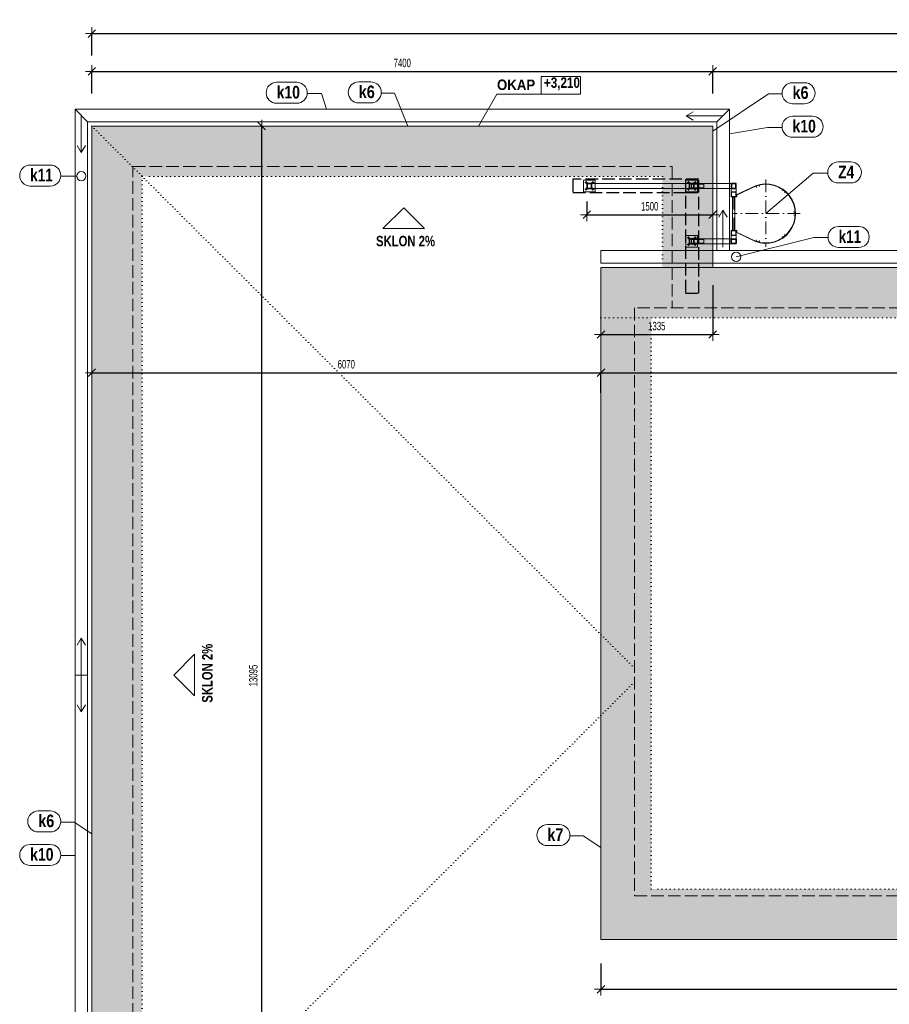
# Model space of a CAD drawing. Header units: millimetres. Extents: x -19286 to 33222, y -61558 to -43720.
# Tile 2 of 6: x -19286 to -8920, y -55460 to -43720. Entities that reach past the tile are written whole.
import ezdxf

# ---------------------------------------------------------------- set-up
doc = ezdxf.new("R2010")
doc.units = ezdxf.units.MM
doc.header["$PDMODE"] = 65
for name, pattern in [('Carkovana 2x_1', [200, 150, -50]), ('Cerchovana_1', [250, 150, -50, 0, -50]), ('JIS_08_37', [50, 0, -50]), ('Teckovana 0.5x_2', [40, 0, -40])]:
    doc.linetypes.add(name, pattern=pattern)
doc.layers.add('XR$1$VÝKRES STŘECHY - NÁVRH_1', color=7, linetype='Continuous', lineweight=25)
doc.styles.add('ARIALNARROW', font='ARIALN.TTF')
doc.dimstyles.new('DIMSTYLE_2', dxfattribs={"dimtxt": 100, "dimasz": 150, "dimexe": 0, "dimexo": 0, "dimgap": 50, "dimtad": 2, "dimdec": 0, "dimrnd": 5, "dimzin": 12, "dimdsep": 46, "dimtxsty": 'ARIALNARROW', "dimblk1": 'ALL_ML_STRICH', "dimblk2": 'ALL_ML_STRICH', "dimsah": 1, "dimcen": 0, "dimclrd": 6, "dimclre": 6, "dimclrt": 6, "dimadec": 0, "dimazin": 0, "dimtfac": 1, "dimtdec": 0, "dimtix": 1, "dimtmove": 2, "dimatfit": 3, "dimfxl": 0, "dimtzin": 0, "dimlwd": 0, "dimlwe": 13, "dimarcsym": 0})
doc.dimstyles.new('DIMSTYLE_3', dxfattribs={"dimtxt": 100, "dimasz": 150, "dimexe": 0, "dimexo": 0, "dimgap": 50, "dimtad": 2, "dimdec": 0, "dimrnd": 5, "dimzin": 12, "dimdsep": 46, "dimtxsty": 'ARIALNARROW', "dimblk1": 'ALL_ML_STRICH', "dimblk2": 'ALL_ML_STRICH', "dimsah": 1, "dimcen": 0, "dimclrd": 6, "dimclre": 6, "dimclrt": 6, "dimadec": 0, "dimazin": 0, "dimtfac": 1, "dimtdec": 0, "dimtix": 1, "dimtmove": 2, "dimatfit": 3, "dimfxl": 0, "dimtzin": 0, "dimlwd": 0, "dimlwe": 13, "dimarcsym": 0})

# ---------------------------------------------------------------- blocks, each defined once
blk = doc.blocks.new('ALL_ML_STRICH')
at = {"color": 0, "linetype": 'ByBlock', "lineweight": -2}
for p, q in [((-1, 0), (0.5, 0)), ((-0.3, -0.3), (0.3, 0.3)), ((0, -0.5), (0, 0.5))]:
    blk.add_line(p, q, dxfattribs=at)
blk = doc.blocks.new('*D6')
at = {"layer": 'DEFPOINTS', "color": 6, "linetype": 'Continuous', "lineweight": 13}
for p in [(-18426, -44336), (-18426, -44988), (-11025, -44988)]:
    blk.add_point(p, dxfattribs=at)
at = {"layer": 'XR$1$VÝKRES STŘECHY - NÁVRH_1', "color": 6, "linetype": 'Continuous', "lineweight": -2}
for p, q in [((-18426, -44599), (-18426, -44336)), ((-18426, -44336), (-11025, -44336)), ((-11025, -44599), (-11025, -44336))]:
    blk.add_line(p, q, dxfattribs=at)
at = {"layer": 'XR$1$VÝKRES STŘECHY - NÁVRH_1', "color": 6, "linetype": 'Continuous', "lineweight": 13, "xscale": 150, "yscale": 150, "zscale": 150, "rotation": 180}
blk.add_blockref('ALL_ML_STRICH', (-18426, -44336), dxfattribs=at)
at = {"layer": 'XR$1$VÝKRES STŘECHY - NÁVRH_1', "color": 6, "linetype": 'Continuous', "lineweight": 13, "xscale": 150, "yscale": 150, "zscale": 150}
blk.add_blockref('ALL_ML_STRICH', (-11025, -44336), dxfattribs=at)
at = {"layer": 'XR$1$VÝKRES STŘECHY - NÁVRH_1', "color": 6, "linetype": 'Continuous', "lineweight": 13, "insert": (-14726, -44236), "char_height": 100, "width": 324.57, "attachment_point": 5, "style": 'ARIALNARROW'}
blk.add_mtext('\\W0.81;\\A1;{7400}', dxfattribs=at)
blk = doc.blocks.new('*D7')
at = {"layer": 'DEFPOINTS', "color": 6, "linetype": 'Continuous', "lineweight": 13}
for p in [(-11025, -44336), (-11025, -44988), (16694, -44988)]:
    blk.add_point(p, dxfattribs=at)
at = {"layer": 'XR$1$VÝKRES STŘECHY - NÁVRH_1', "color": 6, "linetype": 'Continuous', "lineweight": -2}
for p, q in [((-11025, -44599), (-11025, -44336)), ((-11025, -44336), (16694, -44336)), ((16694, -44599), (16694, -44336))]:
    blk.add_line(p, q, dxfattribs=at)
at = {"layer": 'XR$1$VÝKRES STŘECHY - NÁVRH_1', "color": 6, "linetype": 'Continuous', "lineweight": 13, "xscale": 150, "yscale": 150, "zscale": 150, "rotation": 180}
blk.add_blockref('ALL_ML_STRICH', (-11025, -44336), dxfattribs=at)
at = {"layer": 'XR$1$VÝKRES STŘECHY - NÁVRH_1', "color": 6, "linetype": 'Continuous', "lineweight": 13, "xscale": 150, "yscale": 150, "zscale": 150}
blk.add_blockref('ALL_ML_STRICH', (16694, -44336), dxfattribs=at)
at = {"layer": 'XR$1$VÝKRES STŘECHY - NÁVRH_1', "color": 6, "linetype": 'Continuous', "lineweight": 13, "insert": (2830, -44236), "char_height": 100, "width": 405.71, "attachment_point": 5, "style": 'ARIALNARROW'}
blk.add_mtext('\\W0.81;\\A1;{27720}', dxfattribs=at)
blk = doc.blocks.new('*D16')
at = {"layer": 'DEFPOINTS', "color": 6, "linetype": 'Continuous', "lineweight": 13}
for p in [(-18426, -44988), (-18426, -58085), (-16401, -58085)]:
    blk.add_point(p, dxfattribs=at)
at = {"layer": 'XR$1$VÝKRES STŘECHY - NÁVRH_1', "color": 6, "linetype": 'Continuous', "lineweight": -2}
for p, q in [((-16401, -44988), (-16401, -44988)), ((-16401, -58085), (-16401, -44988)), ((-16401, -58085), (-16401, -58085))]:
    blk.add_line(p, q, dxfattribs=at)
at = {"layer": 'XR$1$VÝKRES STŘECHY - NÁVRH_1', "color": 6, "linetype": 'Continuous', "lineweight": 13, "xscale": 150, "yscale": 150, "zscale": 150}
for p, rotation in [((-16401, -44988), 90), ((-16401, -58085), 270)]:
    blk.add_blockref('ALL_ML_STRICH', p, dxfattribs=dict(at, rotation=rotation))
at = {"layer": 'XR$1$VÝKRES STŘECHY - NÁVRH_1', "color": 6, "linetype": 'Continuous', "lineweight": 13, "insert": (-16501, -51541), "char_height": 100, "width": 405.71, "attachment_point": 5, "rotation": 90, "style": 'ARIALNARROW'}
blk.add_mtext('\\W0.81;\\A1;{13095}', dxfattribs=at)
blk = doc.blocks.new('KOMPLEXNÍ OBJEKT_1')
at = {"layer": 'XR$1$VÝKRES STŘECHY - NÁVRH_1', "color": 5, "linetype": 'Continuous', "lineweight": 25}
for p, q in [((-10805, -45678), (-10805, -45726)), ((-10801, -45680), (-10801, -45724)), ((-10751, -45672), (-10799, -45672)), ((-10799, -45732), (-10751, -45732)), ((-10753, -45676), (-10797, -45676)), ((-10797, -45728), (-10753, -45728)), ((-10749, -45724), (-10749, -45680)), ((-10745, -45726), (-10745, -45678))]:
    blk.add_line(p, q, dxfattribs=at)
for centre, radius, start, end in [((-10799, -45678), 6, 90, 180), ((-10799, -45726), 6, 180, 270), ((-10797, -45680), 4, 90, 180), ((-10797, -45724), 4, 180, 270), ((-10753, -45680), 4, 0, 90), ((-10753, -45724), 4, 270, 0), ((-10751, -45678), 6, 0, 90), ((-10751, -45726), 6, 270, 0)]:
    blk.add_arc(centre, radius, start, end, dxfattribs=at)
blk = doc.blocks.new('KOMPLEXNÍ OBJEKT_2')
at = {"layer": 'XR$1$VÝKRES STŘECHY - NÁVRH_1', "color": 5, "linetype": 'Continuous', "lineweight": 25}
for p, q in [((-10805, -46386), (-10805, -46338)), ((-10801, -46384), (-10801, -46340)), ((-10799, -46332), (-10751, -46332)), ((-10797, -46336), (-10753, -46336)), ((-10749, -46340), (-10749, -46384)), ((-10745, -46338), (-10745, -46386)), ((-10751, -46392), (-10799, -46392)), ((-10753, -46388), (-10797, -46388))]:
    blk.add_line(p, q, dxfattribs=at)
for centre, radius, start, end in [((-10799, -46338), 6, 90, 180), ((-10797, -46340), 4, 90, 180), ((-10753, -46340), 4, 0, 90), ((-10751, -46338), 6, 0, 90), ((-10799, -46386), 6, 180, 270), ((-10797, -46384), 4, 180, 270), ((-10753, -46384), 4, 270, 0), ((-10751, -46386), 6, 270, 0)]:
    blk.add_arc(centre, radius, start, end, dxfattribs=at)
blk = doc.blocks.new('KOMPLEXNÍ OBJEKT_3')
at = {"layer": 'XR$1$VÝKRES STŘECHY - NÁVRH_1', "color": 5, "linetype": 'Carkovana 2x_1', "lineweight": 13}
for p, q in [((-10805, -45778), (-10805, -45826)), ((-10801, -45780), (-10801, -45824)), ((-10751, -45772), (-10799, -45772)), ((-10753, -45776), (-10797, -45776)), ((-10749, -45824), (-10749, -45780)), ((-10745, -45826), (-10745, -45778)), ((-10799, -45832), (-10751, -45832)), ((-10797, -45828), (-10753, -45828))]:
    blk.add_line(p, q, dxfattribs=at)
for centre, radius, start, end in [((-10799, -45778), 6, 90, 180), ((-10797, -45780), 4, 90, 180), ((-10753, -45780), 4, 0, 90), ((-10751, -45778), 6, 0, 90), ((-10799, -45826), 6, 180, 270), ((-10797, -45824), 4, 180, 270), ((-10753, -45824), 4, 270, 0), ((-10751, -45826), 6, 270, 0)]:
    blk.add_arc(centre, radius, start, end, dxfattribs=at)
blk = doc.blocks.new('KOMPLEXNÍ OBJEKT_4')
at = {"layer": 'XR$1$VÝKRES STŘECHY - NÁVRH_1', "color": 5, "linetype": 'Carkovana 2x_1', "lineweight": 13}
for p, q in [((-10805, -46286), (-10805, -46238)), ((-10801, -46284), (-10801, -46240)), ((-10799, -46232), (-10751, -46232)), ((-10797, -46236), (-10753, -46236)), ((-10749, -46240), (-10749, -46284)), ((-10745, -46238), (-10745, -46286)), ((-10751, -46292), (-10799, -46292)), ((-10753, -46288), (-10797, -46288))]:
    blk.add_line(p, q, dxfattribs=at)
for centre, radius, start, end in [((-10799, -46238), 6, 90, 180), ((-10797, -46240), 4, 90, 180), ((-10753, -46240), 4, 0, 90), ((-10751, -46238), 6, 0, 90), ((-10799, -46286), 6, 180, 270), ((-10797, -46284), 4, 180, 270), ((-10753, -46284), 4, 270, 0), ((-10751, -46286), 6, 270, 0)]:
    blk.add_arc(centre, radius, start, end, dxfattribs=at)
blk = doc.blocks.new('KOMPLEXNÍ OBJEKT_5')
at = {"layer": 'XR$1$VÝKRES STŘECHY - NÁVRH_1', "color": 5, "linetype": 'Continuous', "lineweight": 25}
for p, q in [((-11305, -45678), (-11305, -45726)), ((-11301, -45680), (-11301, -45724)), ((-11251, -45672), (-11299, -45672)), ((-11299, -45732), (-11251, -45732)), ((-11253, -45676), (-11297, -45676)), ((-11297, -45728), (-11253, -45728)), ((-11249, -45724), (-11249, -45680)), ((-11245, -45726), (-11245, -45678))]:
    blk.add_line(p, q, dxfattribs=at)
for centre, radius, start, end in [((-11299, -45678), 6, 90, 180), ((-11299, -45726), 6, 180, 270), ((-11297, -45680), 4, 90, 180), ((-11297, -45724), 4, 180, 270), ((-11253, -45680), 4, 0, 90), ((-11253, -45724), 4, 270, 0), ((-11251, -45678), 6, 0, 90), ((-11251, -45726), 6, 270, 0)]:
    blk.add_arc(centre, radius, start, end, dxfattribs=at)
blk = doc.blocks.new('KOMPLEXNÍ OBJEKT_6')
at = {"layer": 'XR$1$VÝKRES STŘECHY - NÁVRH_1', "color": 5, "linetype": 'Continuous', "lineweight": 25}
for p, q in [((-11305, -46338), (-11305, -46386)), ((-11301, -46340), (-11301, -46384)), ((-11251, -46332), (-11299, -46332)), ((-11253, -46336), (-11297, -46336)), ((-11249, -46384), (-11249, -46340)), ((-11245, -46386), (-11245, -46338)), ((-11299, -46392), (-11251, -46392)), ((-11297, -46388), (-11253, -46388))]:
    blk.add_line(p, q, dxfattribs=at)
for centre, radius, start, end in [((-11299, -46338), 6, 90, 180), ((-11297, -46340), 4, 90, 180), ((-11253, -46340), 4, 0, 90), ((-11251, -46338), 6, 0, 90), ((-11299, -46386), 6, 180, 270), ((-11297, -46384), 4, 180, 270), ((-11253, -46384), 4, 270, 0), ((-11251, -46386), 6, 270, 0)]:
    blk.add_arc(centre, radius, start, end, dxfattribs=at)
blk = doc.blocks.new('KOMPLEXNÍ OBJEKT_8')
at = {"layer": 'XR$1$VÝKRES STŘECHY - NÁVRH_1', "color": 5, "linetype": 'Continuous', "lineweight": 13}
for p, q in [((-10042, -46012), (-10057, -46012)), ((-10057, -46012), (-10057, -46014)), ((-10044, -46014), (-10057, -46014)), ((-10044, -46050), (-10044, -46014)), ((-10042, -46052), (-10042, -46012)), ((-10057, -46050), (-10044, -46050)), ((-10057, -46050), (-10057, -46052)), ((-10057, -46052), (-10042, -46052))]:
    blk.add_line(p, q, dxfattribs=at)
blk = doc.blocks.new('KOMPLEXNÍ OBJEKT_9')
at = {"layer": 'XR$1$VÝKRES STŘECHY - NÁVRH_1', "color": 5, "linetype": 'Continuous', "lineweight": 13}
for p, q in [((-10512, -45702), (-10473, -45691)), ((-10507, -45717), (-10512, -45702)), ((-10509, -45704), (-10475, -45693)), ((-10505, -45716), (-10509, -45704)), ((-10505, -45716), (-10507, -45717)), ((-10475, -45693), (-10471, -45706)), ((-10473, -45691), (-10469, -45705)), ((-10469, -45705), (-10471, -45706))]:
    blk.add_line(p, q, dxfattribs=at)
blk = doc.blocks.new('KOMPLEXNÍ OBJEKT_10')
at = {"layer": 'XR$1$VÝKRES STŘECHY - NÁVRH_1', "color": 5, "linetype": 'Continuous', "lineweight": 13}
for p, q in [((-10199, -45757), (-10190, -45745)), ((-10198, -45758), (-10199, -45757)), ((-10198, -45758), (-10190, -45748)), ((-10190, -45745), (-10159, -45770)), ((-10190, -45748), (-10162, -45770)), ((-10162, -45770), (-10170, -45780)), ((-10168, -45782), (-10170, -45780)), ((-10159, -45770), (-10168, -45782))]:
    blk.add_line(p, q, dxfattribs=at)
blk = doc.blocks.new('KOMPLEXNÍ OBJEKT_11')
at = {"layer": 'XR$1$VÝKRES STŘECHY - NÁVRH_1', "color": 5, "linetype": 'Continuous', "lineweight": 13}
for p, q in [((-10198, -46305), (-10199, -46307)), ((-10199, -46307), (-10190, -46318)), ((-10198, -46305), (-10190, -46316)), ((-10190, -46316), (-10162, -46293)), ((-10190, -46318), (-10159, -46294)), ((-10168, -46282), (-10170, -46283)), ((-10162, -46293), (-10170, -46283)), ((-10159, -46294), (-10168, -46282))]:
    blk.add_line(p, q, dxfattribs=at)
blk = doc.blocks.new('KOMPLEXNÍ OBJEKT_12')
at = {"layer": 'XR$1$VÝKRES STŘECHY - NÁVRH_1', "color": 5, "linetype": 'Continuous', "lineweight": 13}
for p, q in [((-10507, -46347), (-10512, -46361)), ((-10512, -46361), (-10473, -46373)), ((-10505, -46347), (-10509, -46360)), ((-10509, -46360), (-10475, -46370)), ((-10505, -46347), (-10507, -46347)), ((-10475, -46370), (-10471, -46358)), ((-10473, -46373), (-10469, -46358)), ((-10469, -46358), (-10471, -46358))]:
    blk.add_line(p, q, dxfattribs=at)
blk = doc.blocks.new('KOMPLEXNÍ OBJEKT_7')
at = {"layer": 'XR$1$VÝKRES STŘECHY - NÁVRH_1', "color": 5, "linetype": 'Cerchovana_1', "lineweight": 13}
for p, q in [((-10392, -45627), (-10392, -46427)), ((-9983, -46032), (-10785, -46032))]:
    blk.add_line(p, q, dxfattribs=at)
at = {"layer": 'XR$1$VÝKRES STŘECHY - NÁVRH_1', "color": 5, "linetype": 'Continuous', "lineweight": 13}
for p, q in [((-10745, -45808), (-10517, -45700)), ((-10740, -45812), (-10515, -45704)), ((-10745, -45832), (-10745, -45812)), ((-10745, -45832), (-10740, -45832)), ((-10740, -45832), (-10740, -45812)), ((-10745, -46232), (-10740, -46232)), ((-10745, -46232), (-10745, -46252)), ((-10745, -46255), (-10517, -46364)), ((-10740, -46232), (-10740, -46252)), ((-10740, -46252), (-10515, -46359))]:
    blk.add_line(p, q, dxfattribs=at)
for radius in [355, 350]:
    blk.add_arc((-10392, -46032), radius, 249.3548, 110.6452, dxfattribs=at)
for name in ['KOMPLEXNÍ OBJEKT_9', 'KOMPLEXNÍ OBJEKT_10', 'KOMPLEXNÍ OBJEKT_8', 'KOMPLEXNÍ OBJEKT_12', 'KOMPLEXNÍ OBJEKT_11']:
    blk.add_blockref(name, (0, 0), dxfattribs=at)
blk = doc.blocks.new('*D31')
at = {"layer": 'DEFPOINTS', "color": 6, "linetype": 'Continuous', "lineweight": 13}
for p in [(-12358, -54687), (18027, -54687), (-12358, -55281)]:
    blk.add_point(p, dxfattribs=at)
at = {"layer": 'XR$1$VÝKRES STŘECHY - NÁVRH_1', "color": 6, "linetype": 'Continuous', "lineweight": -2}
for p, q in [((-12358, -54975), (-12358, -55281)), ((18027, -55007), (18027, -55281)), ((-12358, -55281), (18027, -55281))]:
    blk.add_line(p, q, dxfattribs=at)
at = {"layer": 'XR$1$VÝKRES STŘECHY - NÁVRH_1', "color": 6, "linetype": 'Continuous', "lineweight": 13, "xscale": 150, "yscale": 150, "zscale": 150, "rotation": 180}
blk.add_blockref('ALL_ML_STRICH', (-12358, -55281), dxfattribs=at)
at = {"layer": 'XR$1$VÝKRES STŘECHY - NÁVRH_1', "color": 6, "linetype": 'Continuous', "lineweight": 13, "xscale": 150, "yscale": 150, "zscale": 150}
blk.add_blockref('ALL_ML_STRICH', (18027, -55281), dxfattribs=at)
at = {"layer": 'XR$1$VÝKRES STŘECHY - NÁVRH_1', "color": 6, "linetype": 'Continuous', "lineweight": 13, "insert": (2830, -55181), "char_height": 100, "width": 405.71, "attachment_point": 5, "style": 'ARIALNARROW'}
blk.add_mtext('\\W0.81;\\A1;{30385}', dxfattribs=at)
blk = doc.blocks.new('KOMPLEXNÍ OBJEKT_13')
at = {"layer": 'XR$1$VÝKRES STŘECHY - NÁVRH_1', "color": 5, "linetype": 'Continuous', "lineweight": 25}
for p, q in [((-12525, -45678), (-12525, -45726)), ((-12521, -45680), (-12521, -45724)), ((-12471, -45672), (-12519, -45672)), ((-12519, -45732), (-12471, -45732)), ((-12473, -45676), (-12517, -45676)), ((-12517, -45728), (-12473, -45728)), ((-12469, -45724), (-12469, -45680)), ((-12465, -45726), (-12465, -45678))]:
    blk.add_line(p, q, dxfattribs=at)
for centre, radius, start, end in [((-12519, -45678), 6, 90, 180), ((-12519, -45726), 6, 180, 270), ((-12517, -45680), 4, 90, 180), ((-12517, -45724), 4, 180, 270), ((-12473, -45680), 4, 0, 90), ((-12473, -45724), 4, 270, 0), ((-12471, -45678), 6, 0, 90), ((-12471, -45726), 6, 270, 0)]:
    blk.add_arc(centre, radius, start, end, dxfattribs=at)
blk = doc.blocks.new('*D34')
at = {"layer": 'DEFPOINTS', "color": 6, "linetype": 'Continuous', "lineweight": 13}
for p in [(-12525, -45702), (-11025, -45732), (-12525, -46046)]:
    blk.add_point(p, dxfattribs=at)
at = {"layer": 'XR$1$VÝKRES STŘECHY - NÁVRH_1', "color": 6, "linetype": 'Continuous', "lineweight": -2}
for p, q in [((-12525, -45888), (-12525, -46046)), ((-12525, -46046), (-11025, -46046)), ((-11025, -46046), (-11025, -46046))]:
    blk.add_line(p, q, dxfattribs=at)
at = {"layer": 'XR$1$VÝKRES STŘECHY - NÁVRH_1', "color": 6, "linetype": 'Continuous', "lineweight": 13, "xscale": 150, "yscale": 150, "zscale": 150, "rotation": 180}
blk.add_blockref('ALL_ML_STRICH', (-12525, -46046), dxfattribs=at)
at = {"layer": 'XR$1$VÝKRES STŘECHY - NÁVRH_1', "color": 6, "linetype": 'Continuous', "lineweight": 13, "xscale": 150, "yscale": 150, "zscale": 150}
blk.add_blockref('ALL_ML_STRICH', (-11025, -46046), dxfattribs=at)
at = {"layer": 'XR$1$VÝKRES STŘECHY - NÁVRH_1', "color": 6, "linetype": 'Continuous', "lineweight": 13, "insert": (-11776, -45946), "char_height": 100, "width": 324.57, "attachment_point": 5, "style": 'ARIALNARROW'}
blk.add_mtext('\\W0.81;\\A1;{1500}', dxfattribs=at)
blk = doc.blocks.new('*D35')
at = {"layer": 'DEFPOINTS', "color": 6, "linetype": 'Continuous', "lineweight": 13}
for p in [(-12358, -46673), (-11025, -46673), (-12358, -47474)]:
    blk.add_point(p, dxfattribs=at)
at = {"layer": 'XR$1$VÝKRES STŘECHY - NÁVRH_1', "color": 6, "linetype": 'Continuous', "lineweight": -2}
for p, q in [((-11025, -46887), (-11025, -47474)), ((-12358, -47474), (-12358, -47474)), ((-12358, -47474), (-11025, -47474))]:
    blk.add_line(p, q, dxfattribs=at)
at = {"layer": 'XR$1$VÝKRES STŘECHY - NÁVRH_1', "color": 6, "linetype": 'Continuous', "lineweight": 13, "xscale": 150, "yscale": 150, "zscale": 150, "rotation": 180}
blk.add_blockref('ALL_ML_STRICH', (-12358, -47474), dxfattribs=at)
at = {"layer": 'XR$1$VÝKRES STŘECHY - NÁVRH_1', "color": 6, "linetype": 'Continuous', "lineweight": 13, "xscale": 150, "yscale": 150, "zscale": 150}
blk.add_blockref('ALL_ML_STRICH', (-11025, -47474), dxfattribs=at)
at = {"layer": 'XR$1$VÝKRES STŘECHY - NÁVRH_1', "color": 6, "linetype": 'Continuous', "lineweight": 13, "insert": (-11692, -47374), "char_height": 100, "width": 324.57, "attachment_point": 5, "style": 'ARIALNARROW'}
blk.add_mtext('\\W0.81;\\A1;{1335}', dxfattribs=at)
blk = doc.blocks.new('*D36')
at = {"layer": 'DEFPOINTS', "color": 6, "linetype": 'Continuous', "lineweight": 13}
for p in [(-12358, -46673), (-18426, -47584), (-18426, -47929)]:
    blk.add_point(p, dxfattribs=at)
at = {"layer": 'XR$1$VÝKRES STŘECHY - NÁVRH_1', "color": 6, "linetype": 'Continuous', "lineweight": -2}
for p, q in [((-18426, -47929), (-18426, -47929)), ((-18426, -47929), (-12358, -47929)), ((-12358, -48169), (-12358, -47929))]:
    blk.add_line(p, q, dxfattribs=at)
at = {"layer": 'XR$1$VÝKRES STŘECHY - NÁVRH_1', "color": 6, "linetype": 'Continuous', "lineweight": 13, "xscale": 150, "yscale": 150, "zscale": 150, "rotation": 180}
blk.add_blockref('ALL_ML_STRICH', (-18426, -47929), dxfattribs=at)
at = {"layer": 'XR$1$VÝKRES STŘECHY - NÁVRH_1', "color": 6, "linetype": 'Continuous', "lineweight": 13, "xscale": 150, "yscale": 150, "zscale": 150}
blk.add_blockref('ALL_ML_STRICH', (-12358, -47929), dxfattribs=at)
at = {"layer": 'XR$1$VÝKRES STŘECHY - NÁVRH_1', "color": 6, "linetype": 'Continuous', "lineweight": 13, "insert": (-15393, -47829), "char_height": 100, "width": 324.57, "attachment_point": 5, "style": 'ARIALNARROW'}
blk.add_mtext('\\W0.81;\\A1;{6070}', dxfattribs=at)
blk = doc.blocks.new('*D37')
at = {"layer": 'DEFPOINTS', "color": 6, "linetype": 'Continuous', "lineweight": 13}
for p in [(-12358, -46673), (18027, -46673), (-12358, -47929)]:
    blk.add_point(p, dxfattribs=at)
at = {"layer": 'XR$1$VÝKRES STŘECHY - NÁVRH_1', "color": 6, "linetype": 'Continuous', "lineweight": -2}
for p, q in [((-12358, -48169), (-12358, -47929)), ((-12358, -47929), (18027, -47929)), ((18027, -48169), (18027, -47929))]:
    blk.add_line(p, q, dxfattribs=at)
at = {"layer": 'XR$1$VÝKRES STŘECHY - NÁVRH_1', "color": 6, "linetype": 'Continuous', "lineweight": 13, "xscale": 150, "yscale": 150, "zscale": 150, "rotation": 180}
blk.add_blockref('ALL_ML_STRICH', (-12358, -47929), dxfattribs=at)
at = {"layer": 'XR$1$VÝKRES STŘECHY - NÁVRH_1', "color": 6, "linetype": 'Continuous', "lineweight": 13, "xscale": 150, "yscale": 150, "zscale": 150}
blk.add_blockref('ALL_ML_STRICH', (18027, -47929), dxfattribs=at)
at = {"layer": 'XR$1$VÝKRES STŘECHY - NÁVRH_1', "color": 6, "linetype": 'Continuous', "lineweight": 13, "insert": (2830, -47829), "char_height": 100, "width": 405.71, "attachment_point": 5, "style": 'ARIALNARROW'}
blk.add_mtext('\\W0.81;\\A1;{30385}', dxfattribs=at)
blk = doc.blocks.new('*D39')
at = {"layer": 'DEFPOINTS', "color": 6, "linetype": 'Continuous', "lineweight": 13}
for p in [(-18426, -43886), (-18426, -44988), (24095, -44988)]:
    blk.add_point(p, dxfattribs=at)
at = {"layer": 'XR$1$VÝKRES STŘECHY - NÁVRH_1', "color": 6, "linetype": 'Continuous', "lineweight": -2}
for p, q in [((-18426, -44146), (-18426, -43886)), ((-18426, -43886), (24095, -43886)), ((24095, -44147), (24095, -43886))]:
    blk.add_line(p, q, dxfattribs=at)
at = {"layer": 'XR$1$VÝKRES STŘECHY - NÁVRH_1', "color": 6, "linetype": 'Continuous', "lineweight": 13, "xscale": 150, "yscale": 150, "zscale": 150, "rotation": 180}
blk.add_blockref('ALL_ML_STRICH', (-18426, -43886), dxfattribs=at)
at = {"layer": 'XR$1$VÝKRES STŘECHY - NÁVRH_1', "color": 6, "linetype": 'Continuous', "lineweight": 13, "xscale": 150, "yscale": 150, "zscale": 150}
blk.add_blockref('ALL_ML_STRICH', (24095, -43886), dxfattribs=at)
at = {"layer": 'XR$1$VÝKRES STŘECHY - NÁVRH_1', "color": 6, "linetype": 'Continuous', "lineweight": 13, "insert": (2830, -43786), "char_height": 100, "width": 405.71, "attachment_point": 5, "style": 'ARIALNARROW'}
blk.add_mtext('\\W0.81;\\A1;{42520}', dxfattribs=at)

msp = doc.modelspace()

# ---------------------------------------------------------------- hatches: boundary and pattern name
at = {"layer": 'XR$1$VÝKRES STŘECHY - NÁVRH_1', "linetype": 'JIS_08_37', "lineweight": 13}
for color, points in [(81, [(-11024.6, -46673.5), (-11024.6, -44988.5), (-18426.1, -44988.5), (-18426.1, -58084.9), (24095.4, -58084.9), (24095.4, -44988.5), (16693.9, -44988.5), (16693.9, -46673.5), (17293.9, -46673.5), (17293.9, -45588.5), (23495.4, -45588.5), (23495.4, -57484.9), (-17826.1, -57484.9), (-17826.1, -45588.5), (-11624.6, -45588.5), (-11624.6, -46673.5)]), (131, [(-12357.8, -54686.7), (18027.2, -54686.7), (18027.2, -47273.5), (17427.2, -47273.5), (17427.2, -54086.7), (-11757.8, -54086.7), (-11757.8, -47273.5), (-12357.8, -47273.5)])]:
    msp.add_hatch(color=color, dxfattribs=at).paths.add_polyline_path(points)
at = {"layer": 'XR$1$VÝKRES STŘECHY - NÁVRH_1', "linetype": 'Continuous', "lineweight": 13}
msp.add_hatch(color=81, dxfattribs=at).paths.add_polyline_path([(-12357.8, -47273.5), (18027.2, -47273.5), (18027.2, -46673.5), (-12357.8, -46673.5)])

# ---------------------------------------------------------------- linework, layer by layer
at = {"layer": 'XR$1$VÝKRES STŘECHY - NÁVRH_1', "color": 3, "linetype": 'Continuous', "lineweight": 13}
for p, q in [((-15983.3, -44466.5), (-16223.3, -44466.5)), ((-15100.5, -44462), (-15244.5, -44462)), ((-9930.1, -44471.7), (-10074.1, -44471.7)), ((-15860.3, -44598.6), (-15688.8, -44598.6)), ((-15688.8, -44598.6), (-15628.9, -44788.5)), ((-14977.5, -44594.1), (-14817.5, -44594.1)), ((-14817.5, -44594.1), (-14660, -44988.5)), ((-10359.1, -44603.8), (-11024.6, -45049.8)), ((-10199.1, -44603.8), (-10359.1, -44603.8)), ((-15983.3, -44716.5), (-16223.3, -44716.5)), ((-15100.5, -44712), (-15244.5, -44712)), ((-9930.1, -44721.7), (-10074.1, -44721.7)), ((-9834.1, -44871.7), (-10074.1, -44871.7)), ((-10370.6, -45003.8), (-10824.6, -45081.2)), ((-10199.1, -45003.8), (-10370.6, -45003.8)), ((-9834.1, -45121.7), (-10074.1, -45121.7)), ((-9377.6, -45416.1), (-9529.6, -45416.1)), ((-18920.6, -45453), (-19160.6, -45453)), ((-9826.1, -45548.2), (-10391.9, -46031.7)), ((-9654.6, -45548.2), (-9826.1, -45548.2)), ((-18797.6, -45585.1), (-18606.1, -45585.1)), ((-9377.6, -45666.1), (-9529.6, -45666.1)), ((-18920.6, -45703), (-19160.6, -45703)), ((-9284.9, -46185.8), (-9524.9, -46185.8)), ((-9820.6, -46317.9), (-10745.6, -46548.5)), ((-9649.1, -46317.9), (-9820.6, -46317.9)), ((-9284.9, -46435.8), (-9524.9, -46435.8)), ((-18920.6, -53154.7), (-19064.6, -53154.7)), ((-18797.6, -53286.8), (-18637.6, -53286.8)), ((-18637.6, -53286.8), (-18426.1, -53428.6)), ((-18920.6, -53404.7), (-19064.6, -53404.7)), ((-12852.4, -53317.9), (-12996.4, -53317.9)), ((-12729.4, -53450), (-12569.4, -53450)), ((-12569.4, -53450), (-12357.8, -53591.7)), ((-18920.6, -53554.7), (-19160.6, -53554.7)), ((-12852.4, -53567.9), (-12996.4, -53567.9)), ((-18797.6, -53686.8), (-18626.1, -53686.8)), ((-18920.6, -53804.7), (-19160.6, -53804.7))]:
    msp.add_line(p, q, dxfattribs=at)
at = {"layer": 'XR$1$VÝKRES STŘECHY - NÁVRH_1', "color": 7, "linetype": 'Continuous', "lineweight": 13}
for p, q in [((-13815.2, -44988.5), (-13596.5, -44606.4)), ((-13596.5, -44606.4), (-12599.8, -44606.4)), ((-18426.1, -44988.5), (-11024.6, -44988.5)), ((-18426.1, -44988.5), (-18426.1, -58084.9)), ((-11024.6, -44988.5), (-11024.6, -46673.5)), ((-14708.1, -45961.4), (-14955.6, -46208.9)), ((-14708.1, -45961.4), (-14460.7, -46208.9)), ((-14955.6, -46208.9), (-14460.7, -46208.9)), ((-12357.8, -46673.5), (18027.2, -46673.5)), ((-12357.8, -46673.5), (-12357.8, -54686.7)), ((-17448.1, -51534.2), (-17200.6, -51286.7)), ((-17200.6, -51286.7), (-17200.6, -51781.7)), ((-17448.1, -51534.2), (-17200.6, -51781.7)), ((-12357.8, -54686.7), (18027.2, -54686.7))]:
    msp.add_line(p, q, dxfattribs=at)
at = {"layer": 'XR$1$VÝKRES STŘECHY - NÁVRH_1', "color": 204, "linetype": 'Continuous', "lineweight": 13}
for p, q in [((-18626.1, -44788.5), (-10824.6, -44788.5)), ((-18476.1, -44938.5), (-18626.1, -44788.5)), ((-18626.1, -58284.9), (-18626.1, -44788.5)), ((-11343.5, -44867.3), (-11258.6, -44818.4)), ((-10974.6, -44938.5), (-10824.6, -44788.5)), ((-10824.6, -44788.5), (-10824.6, -46473.5)), ((-18551.1, -44863.5), (-18551.1, -45303.5)), ((-10974.6, -44938.5), (-18476.1, -44938.5)), ((-18476.1, -44938.5), (-18476.1, -58134.9)), ((-10903.5, -44867.3), (-11343.5, -44867.3)), ((-11343.5, -44867.3), (-11258.6, -44916.2)), ((-10974.6, -46473.5), (-10974.6, -44938.5)), ((-18551.1, -45303.5), (-18599.9, -45218.6)), ((-18551.1, -45303.5), (-18502.2, -45218.6)), ((-10903.5, -45991.5), (-10952.4, -46076.4)), ((-10903.5, -46431.5), (-10903.5, -45991.5)), ((-10903.5, -45991.5), (-10854.6, -46076.4)), ((-12357.8, -46473.5), (18027.2, -46473.5)), ((-12357.8, -46623.5), (-12357.8, -46473.5)), ((18027.2, -46623.5), (-12357.8, -46623.5)), ((-18551.1, -51094.2), (-18599.9, -51179.1)), ((-18551.1, -51534.2), (-18551.1, -51094.2)), ((-18551.1, -51094.2), (-18502.2, -51179.1)), ((-18626.1, -51534.2), (-18476.1, -51534.2)), ((-18551.1, -51534.2), (-18551.1, -51974.2)), ((-18551.1, -51974.2), (-18599.9, -51889.3)), ((-18551.1, -51974.2), (-18502.2, -51889.3))]:
    msp.add_line(p, q, dxfattribs=at)
at = {"layer": 'XR$1$VÝKRES STŘECHY - NÁVRH_1', "color": 7, "linetype": 'Teckovana 0.5x_2', "lineweight": 13}
for p, q in [((-18426.1, -44988.5), (-11957.8, -51451.7)), ((-18426.1, -58084.9), (-11957.8, -51616.7))]:
    msp.add_line(p, q, dxfattribs=at)
at = {"layer": 'XR$1$VÝKRES STŘECHY - NÁVRH_1', "color": 251, "linetype": 'Carkovana 2x_1', "lineweight": 13}
for p, q in [((-17937.8, -57596.7), (-17937.8, -45471.7)), ((-17937.8, -45471.7), (-11507.8, -45471.7)), ((-11507.8, -45471.7), (-11507.8, -47156.7)), ((17627.2, -47156.7), (-11957.8, -47156.7)), ((-11957.8, -47156.7), (-11957.8, -54166.7)), ((-11957.8, -54166.7), (17627.2, -54166.7))]:
    msp.add_line(p, q, dxfattribs=at)
at = {"layer": 'XR$1$VÝKRES STŘECHY - NÁVRH_1', "color": 1, "linetype": 'JIS_08_37', "lineweight": 13}
for p, q in [((-11624.6, -45588.5), (-17826.1, -45588.5)), ((-17826.1, -45588.5), (-17826.1, -57484.9)), ((-11624.6, -46673.5), (-11624.6, -45588.5)), ((-12357.8, -47273.5), (18027.2, -47273.5)), ((-11757.8, -54086.7), (-11757.8, -47273.5)), ((17427.2, -54086.7), (-11757.8, -54086.7))]:
    msp.add_line(p, q, dxfattribs=at)
at = {"layer": 'XR$1$VÝKRES STŘECHY - NÁVRH_1', "color": 25, "linetype": 'Carkovana 2x_1', "lineweight": 25}
for p, q in [((-12691.6, -45621.7), (-12691.6, -45781.7)), ((-11191.4, -45621.7), (-12691.6, -45621.7)), ((-11351.4, -45621.7), (-11351.4, -46982.2)), ((-11191.4, -46982.2), (-11191.4, -45621.7)), ((-12691.6, -45781.7), (-11351.4, -45781.7)), ((-11351.4, -45781.7), (-11191.4, -45781.7)), ((-11351.4, -46982.2), (-11191.4, -46982.2))]:
    msp.add_line(p, q, dxfattribs=at)
at = {"layer": 'XR$1$VÝKRES STŘECHY - NÁVRH_1', "color": 5, "linetype": 'Continuous', "lineweight": 13}
for p, q in [((-12564.6, -45631.7), (-12424.6, -45631.7)), ((-12564.6, -45771.7), (-12564.6, -45631.7)), ((-12549.6, -45661.7), (-12519.6, -45661.7)), ((-12534.6, -45676.7), (-12534.6, -45646.7)), ((-12469.6, -45661.7), (-12439.6, -45661.7)), ((-12454.6, -45676.7), (-12454.6, -45646.7)), ((-12424.6, -45631.7), (-12424.6, -45771.7)), ((-11344.6, -45631.7), (-11204.6, -45631.7)), ((-11344.6, -45771.7), (-11344.6, -45631.7)), ((-11329.6, -45661.7), (-11299.6, -45661.7)), ((-11314.6, -45676.7), (-11314.6, -45646.7)), ((-11249.6, -45661.7), (-11219.6, -45661.7)), ((-11234.6, -45676.7), (-11234.6, -45646.7)), ((-11204.6, -45631.7), (-11204.6, -45771.7)), ((-12424.6, -45771.7), (-12564.6, -45771.7)), ((-12549.6, -45741.7), (-12519.6, -45741.7)), ((-12534.6, -45756.7), (-12534.6, -45726.7)), ((-10798.6, -45671.7), (-12518.6, -45671.7)), ((-12518.6, -45731.7), (-10750.6, -45731.7)), ((-12469.6, -45741.7), (-12439.6, -45741.7)), ((-12454.6, -45756.7), (-12454.6, -45726.7)), ((-11204.6, -45771.7), (-11344.6, -45771.7)), ((-11329.6, -45741.7), (-11299.6, -45741.7)), ((-11314.6, -45756.7), (-11314.6, -45726.7)), ((-11129.6, -45676.7), (-11279.6, -45676.7)), ((-11279.6, -45676.7), (-11279.6, -45726.7)), ((-11279.6, -45726.7), (-11129.6, -45726.7)), ((-11249.6, -45741.7), (-11219.6, -45741.7)), ((-11234.6, -45756.7), (-11234.6, -45726.7)), ((-11129.6, -45726.7), (-11129.6, -45676.7)), ((-10804.6, -45725.7), (-10804.6, -45824.7)), ((-10804.6, -45779.7), (-10804.6, -45771.7)), ((-10744.6, -45725.7), (-10744.6, -45825.7)), ((-10789.6, -46231.7), (-10789.6, -45831.7)), ((-10759.6, -46231.7), (-10759.6, -45831.7)), ((-10744.6, -45831.7), (-10744.6, -45811.6)), ((-10744.6, -45831.7), (-10739.6, -45831.7)), ((-10739.6, -45831.7), (-10739.6, -45811.6)), ((-10804.6, -46337.7), (-10804.6, -46237.7)), ((-10744.6, -46231.7), (-10739.6, -46231.7)), ((-10744.6, -46231.7), (-10744.6, -46251.8)), ((-10744.6, -46337.7), (-10744.6, -46237.7)), ((-10739.6, -46231.7), (-10739.6, -46251.8)), ((-11344.6, -46291.7), (-11204.6, -46291.7)), ((-11344.6, -46431.7), (-11344.6, -46291.7)), ((-11329.6, -46321.7), (-11299.6, -46321.7)), ((-11314.6, -46336.7), (-11314.6, -46306.7)), ((-11129.6, -46336.7), (-11279.6, -46336.7)), ((-11279.6, -46336.7), (-11279.6, -46386.7)), ((-10798.6, -46331.7), (-11250.6, -46331.7)), ((-11249.6, -46321.7), (-11219.6, -46321.7)), ((-11234.6, -46336.7), (-11234.6, -46306.7)), ((-11204.6, -46291.7), (-11204.6, -46431.7)), ((-11129.6, -46386.7), (-11129.6, -46336.7)), ((-11204.6, -46431.7), (-11344.6, -46431.7)), ((-11329.6, -46401.7), (-11299.6, -46401.7)), ((-11314.6, -46416.7), (-11314.6, -46386.7)), ((-11279.6, -46386.7), (-11129.6, -46386.7)), ((-11250.6, -46391.7), (-10798.6, -46391.7)), ((-11249.6, -46401.7), (-11219.6, -46401.7)), ((-11234.6, -46416.7), (-11234.6, -46386.7))]:
    msp.add_line(p, q, dxfattribs=at)
at = {"layer": 'XR$1$VÝKRES STŘECHY - NÁVRH_1', "color": 5, "linetype": 'Carkovana 2x_1', "lineweight": 13}
for p, q in [((-11129.6, -45679.7), (-11279.6, -45679.7)), ((-11129.6, -45723.7), (-11279.6, -45723.7)), ((-11129.6, -46339.7), (-11279.6, -46339.7)), ((-11129.6, -46383.7), (-11279.6, -46383.7))]:
    msp.add_line(p, q, dxfattribs=at)
at = {"layer": 'XR$1$VÝKRES STŘECHY - NÁVRH_1', "color": 5, "linetype": 'Cerchovana_1', "lineweight": 13}
msp.add_line((-10774.6, -45831.7), (-10774.6, -46231.7), dxfattribs=at)
at = {"layer": 'XR$1$VÝKRES STŘECHY - NÁVRH_1', "color": 7, "linetype": 'Continuous', "lineweight": 13}
msp.add_lwpolyline([(-13069.8, -44606.4), (-12599.8, -44606.4), (-12599.8, -44398.1), (-13069.8, -44398.1), (-13069.8, -44606.4)], dxfattribs=at)
at = {"layer": 'XR$1$VÝKRES STŘECHY - NÁVRH_1', "color": 204, "linetype": 'Continuous', "lineweight": 13}
for centre in [(-18551.1, -45585.1), (-10745.6, -46548.5)]:
    msp.add_circle(centre, 55, dxfattribs=at)
at = {"layer": 'XR$1$VÝKRES STŘECHY - NÁVRH_1', "color": 5, "linetype": 'Continuous', "lineweight": 13}
for centre in [(-12534.6, -45661.7), (-12454.6, -45661.7), (-11314.6, -45661.7), (-11234.6, -45661.7), (-12534.6, -45741.7), (-12454.6, -45741.7), (-11314.6, -45741.7), (-11234.6, -45741.7), (-11314.6, -46321.7), (-11234.6, -46321.7), (-11314.6, -46401.7), (-11234.6, -46401.7)]:
    msp.add_circle(centre, 6.5, dxfattribs=at)
at = {"layer": 'XR$1$VÝKRES STŘECHY - NÁVRH_1', "color": 3, "linetype": 'Continuous', "lineweight": 13}
for centre, start, end in [((-16223.3, -44591.5), 90, 270), ((-15983.3, -44591.5), 270, 90), ((-15244.5, -44587), 90, 270), ((-15100.5, -44587), 270, 90), ((-10074.1, -44596.7), 90, 270), ((-9930.1, -44596.7), 270, 90), ((-10074.1, -44996.7), 90, 270), ((-9834.1, -44996.7), 270, 90), ((-9529.6, -45541.1), 90, 270), ((-9377.6, -45541.1), 270, 90), ((-19160.6, -45578), 90, 270), ((-18920.6, -45578), 270, 90), ((-9524.9, -46310.8), 90, 270), ((-9284.9, -46310.8), 270, 90), ((-19064.6, -53279.7), 90, 270), ((-18920.6, -53279.7), 270, 90), ((-12996.4, -53442.9), 90, 270), ((-12852.4, -53442.9), 270, 90), ((-19160.6, -53679.7), 90, 270), ((-18920.6, -53679.7), 270, 90)]:
    msp.add_arc(centre, 125, start, end, dxfattribs=at)

# ---------------------------------------------------------------- block references
at = {"layer": 'XR$1$VÝKRES STŘECHY - NÁVRH_1', "color": 5, "linetype": 'Continuous', "lineweight": 13}
msp.add_blockref('KOMPLEXNÍ OBJEKT_7', (0, 0), dxfattribs=at)
at = {"layer": 'XR$1$VÝKRES STŘECHY - NÁVRH_1', "color": 5, "linetype": 'Continuous', "lineweight": 25}
for name in ['KOMPLEXNÍ OBJEKT_13', 'KOMPLEXNÍ OBJEKT_5', 'KOMPLEXNÍ OBJEKT_1', 'KOMPLEXNÍ OBJEKT_6', 'KOMPLEXNÍ OBJEKT_2']:
    msp.add_blockref(name, (0, 0), dxfattribs=at)
at = {"layer": 'XR$1$VÝKRES STŘECHY - NÁVRH_1', "color": 5, "linetype": 'Carkovana 2x_1', "lineweight": 13}
for name in ['KOMPLEXNÍ OBJEKT_3', 'KOMPLEXNÍ OBJEKT_4']:
    msp.add_blockref(name, (0, 0), dxfattribs=at)

# ---------------------------------------------------------------- texts
at = {"layer": 'XR$1$VÝKRES STŘECHY - NÁVRH_1', "color": 3, "linetype": 'Continuous', "lineweight": 13, "char_height": 150, "attachment_point": 7, "style": 'ARIALNARROW'}
for s, insert, width in [('\\W1.00;\\fArial Narrow|i0|b1|c0|p0;k6', (-15244.5, -44657), 259.211), ('\\W0.97;\\fArial Narrow|i0|b1|c0|p0;k10', (-16223.3, -44661.5), 352.806), ('\\W1.00;\\fArial Narrow|i0|b1|c0|p0;k6', (-10074.1, -44666.7), 259.211), ('\\W0.97;\\fArial Narrow|i0|b1|c0|p0;k10', (-10074.1, -45066.7), 352.806), ('\\W0.94;\\fArial Narrow|i0|b1|c0|p0;k11', (-19160.6, -45648), 350.53), ('\\W0.95;\\fArial Narrow|i0|b1|c0|p0;Z4', (-9529.6, -45611.1), 263.145), ('\\W0.94;\\fArial Narrow|i0|b1|c0|p0;k11', (-9524.9, -46380.8), 350.53), ('\\W1.00;\\fArial Narrow|i0|b1|c0|p0;k6', (-19064.6, -53349.7), 259.211), ('\\W1.00;\\fArial Narrow|i0|b1|c0|p0;k7', (-12996.4, -53512.9), 259.211), ('\\W0.97;\\fArial Narrow|i0|b1|c0|p0;k10', (-19160.6, -53749.7), 352.806)]:
    msp.add_mtext(s, dxfattribs=dict(at, insert=insert, width=width))
at = {"layer": 'XR$1$VÝKRES STŘECHY - NÁVRH_1', "color": 7, "linetype": 'Continuous', "lineweight": 13, "char_height": 125, "attachment_point": 7, "style": 'ARIALNARROW'}
for s, insert, width in [('\\W1.10;\\fArial Narrow|i0|b1|c0|p0;OKAP  ', (-13596.5, -44560.6), 595.389), ('\\W0.97;\\fArial Narrow|i0|b1|c0|p0;+3,210', (-13036.5, -44560.6), 497.103), ('\\W0.94;\\fArial Narrow|i0|b1|c0|p0;SKLON 2%', (-15038.1, -46423.9), 752.382)]:
    msp.add_mtext(s, dxfattribs=dict(at, insert=insert, width=width))
at = {"layer": 'XR$1$VÝKRES STŘECHY - NÁVRH_1', "color": 7, "linetype": 'Continuous', "lineweight": 13, "insert": (-16985.6, -51864.2), "char_height": 125, "width": 752.382, "attachment_point": 7, "rotation": 90, "style": 'ARIALNARROW'}
msp.add_mtext('\\W0.94;\\fArial Narrow|i0|b1|c0|p0;SKLON 2%', dxfattribs=at)

# ---------------------------------------------------------------- dimensions: what is measured, and where the dimension line sits
at = {"layer": 'XR$1$VÝKRES STŘECHY - NÁVRH_1', "color": 6, "linetype": 'Continuous', "lineweight": 13}
for base, p1, p2, dimstyle, picture, middle in [((24095.3524, -43885.6029), (-18426.0506, -44146.3978), (24095.3524, -44146.524), 'DIMSTYLE_3', '*D39', (2829.9842, -43785.6029)), ((-11024.6476, -44335.6029), (-18426.0506, -44598.9558), (-11024.6476, -44598.9558), 'DIMSTYLE_2', '*D6', (-14726.4158, -44235.6029)), ((16693.9494, -44335.6029), (-11024.6476, -44598.9558), (16693.9494, -44598.9558), 'DIMSTYLE_3', '*D7', (2829.9842, -44235.6029)), ((-11024.6, -46045.8), (-12524.6, -45887.7), (-11024.6, -46045.8), 'DIMSTYLE_3', '*D34', (-11775.7, -45945.8)), ((-12357.8, -47929.2), (-18426.1, -47929.2), (-12357.8, -48168.7), 'DIMSTYLE_3', '*D36', (-15393, -47829.2)), ((-11024.6, -47473.9), (-12357.8, -47473.9), (-11024.6, -46886.9), 'DIMSTYLE_3', '*D35', (-11692.3, -47373.9)), ((18027.2, -47929.2), (-12357.8, -48168.7), (18027.2, -48169.5), 'DIMSTYLE_3', '*D37', (2830, -47829.2)), ((18027.2, -55280.5), (-12357.8, -54974.9), (18027.2, -55006.7), 'DIMSTYLE_3', '*D31', (2830, -55180.5))]:
    dim = msp.add_linear_dim(base=base, p1=p1, p2=p2, dimstyle=dimstyle, override={"dimpost": '<>', "dimclrd": 6, "dimclre": 6, "dimclrt": 6, "dimlwd": 0, "dimlwe": 13}, dxfattribs=at)
    dim.commit()
    dim.dimension.update_dxf_attribs({"geometry": picture, "text_midpoint": middle, "dimtype": 160})
dim = msp.add_linear_dim(base=(-16401, -44988.5), p1=(-16401, -58084.9), p2=(-16401, -44988.5), angle=90, dimstyle='DIMSTYLE_3', override={"dimpost": '<>', "dimclrd": 6, "dimclre": 6, "dimclrt": 6, "dimlwd": 0, "dimlwe": 13}, dxfattribs=at)
dim.commit()
dim.dimension.update_dxf_attribs({"geometry": '*D16', "text_midpoint": (-16501, -51541.3), "dimtype": 160})

doc.saveas('drawing.dxf')
